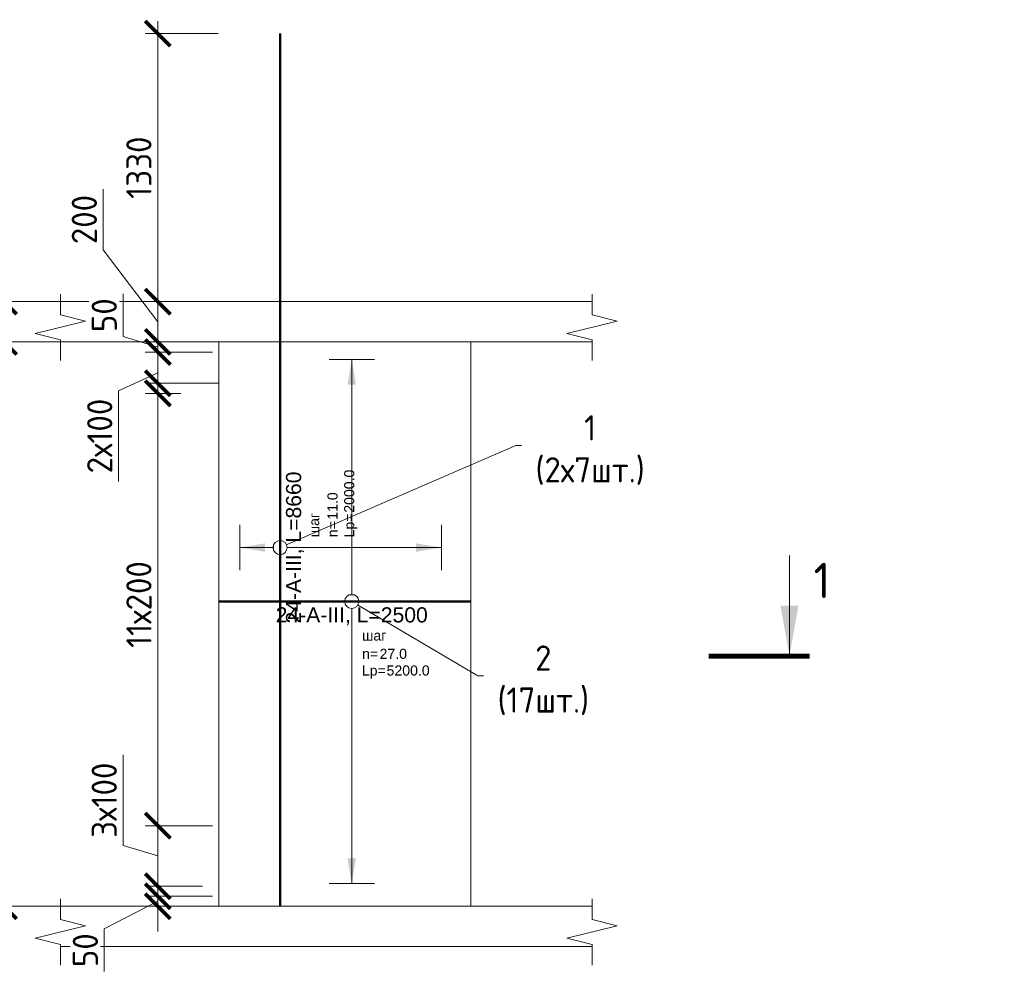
# Model space of a CAD drawing. Header units: millimetres. Extents: x 369815 to 1481759, y -423071 to -27917.
# Tile 63 of 256: x 502626 to 512391, y -260622 to -251238. Entities that reach past the tile are written whole.
import ezdxf
from ezdxf import colors
from ezdxf.entities.mleader import LeaderData, LeaderLine
from ezdxf.enums import TextEntityAlignment as Align
from ezdxf.math import Vec2, Vec3

# ---------------------------------------------------------------- set-up
doc = ezdxf.new("R2010")
doc.units = ezdxf.units.MM
doc.set_wipeout_variables(frame=1)
doc.linetypes.add('01 Штриховая _4 мм_', pattern=[6, 3.5, -2.5])
for name, color, linetype, lineweight in [('AF_Perekritie', 90, 'Continuous', 18), ('AF_Stena', 90, 'Continuous', 18), ('KR_Fundament', 253, 'Continuous', 18), ('АрмСтер', 2, 'Continuous', 50), ('Выноски', 20, 'Continuous', 20), ('подоснова', 151, 'Continuous', 5), ('РАЗМЕРЫ', 1, 'Continuous', 9)]:
    doc.layers.add(name, color=color, linetype=linetype, lineweight=lineweight)
doc.layers.add('АрмСтер_атрибуты', color=2, linetype='Continuous', lineweight=0, plot=False)
doc.styles.add('GOST-2.304_Type-B', font='GOST_Common.ttf')
doc.styles.get("Standard").update_dxf_attribs({"font": 'arial.ttf'})
doc.styles.add('Аннотативный', font='arial.ttf')
doc.styles.add('ГОСТ', font='GOST_Common.ttf')
doc.dimstyles.new('мой 25', dxfattribs={"dimscale": 100, "dimtxt": 2.5, "dimasz": 2.5, "dimexe": 1.25, "dimexo": 0.625, "dimtad": 1, "dimdec": 0, "dimlfac": 0.5, "dimtxsty": 'GOST-2.304_Type-B', "dimblk": 'ARCHTICK', "dimcen": 2.5, "dimdle": 1.25, "dimaunit": 1, "dimadec": 1, "dimazin": 2, "dimtfac": 1, "dimtdec": 0, "dimtmove": 1, "dimatfit": 3, "dimfxl": 6, "dimfxlon": 1, "dimtfill": 1, "dimlwd": -1, "dimlwe": -1, "dimarcsym": 0})

# ---------------------------------------------------------------- blocks, each defined once
blk = doc.blocks.new('_None')
blk = doc.blocks.new('_ArchTick')
at = {"color": 0, "linetype": 'ByBlock', "const_width": 0.15}
blk.add_lwpolyline([(-0.5, -0.5), (0.5, 0.5)], dxfattribs=at)
blk = doc.blocks.new('*D857')
at = {"layer": 'DEFPOINTS', "color": 0, "transparency": 16777216}
for p in [(503995.4, -254036.7), (504561.4, -254036.7), (504561.4, -254436.7)]:
    blk.add_point(p, dxfattribs=at)
at = {"layer": 'РАЗМЕРЫ', "color": 0, "linetype": 'Continuous', "transparency": 16777216}
for p, q in [((503454.1, -253522), (503454.1, -252922)), ((503995.4, -254236.7), (503454.1, -253522)), ((503995.4, -254561.7), (503995.4, -253911.7)), ((504498.9, -254036.7), (503870.4, -254036.7)), ((504498.9, -254436.7), (503870.4, -254436.7))]:
    blk.add_line(p, q, dxfattribs=at)
at = {"layer": 'РАЗМЕРЫ', "color": 0, "transparency": 16777216, "xscale": 250, "yscale": 250, "zscale": 250}
for p, rotation in [((503995.4, -254036.7), 90), ((503995.4, -254436.7), 270)]:
    blk.add_blockref('_ArchTick', p, dxfattribs=dict(at, rotation=rotation))
at = {"layer": 'РАЗМЕРЫ', "color": 0, "transparency": 16777216, "insert": (503266.6, -253222), "char_height": 250, "attachment_point": 5, "rotation": 90, "style": 'GOST-2.304_Type-B', "bg_fill": 3, "box_fill_scale": 1.1, "bg_fill_color": 256, "bg_fill_true_color": 13158600, "bg_fill_transparency": 0}
blk.add_mtext('200', dxfattribs=at)
blk = doc.blocks.new('*D833')
at = {"layer": 'DEFPOINTS', "color": 0, "transparency": 16777216}
for p in [(503995.4, -251376.7), (505208, -251376.7), (504561.4, -254036.7)]:
    blk.add_point(p, dxfattribs=at)
at = {"layer": 'РАЗМЕРЫ', "color": 0, "linetype": 'Continuous', "transparency": 16777216}
for p, q in [((503995.4, -254161.7), (503995.4, -251251.7)), ((504595.4, -251376.7), (503870.4, -251376.7)), ((504498.9, -254036.7), (503870.4, -254036.7))]:
    blk.add_line(p, q, dxfattribs=at)
at = {"layer": 'РАЗМЕРЫ', "color": 0, "transparency": 16777216, "xscale": 250, "yscale": 250, "zscale": 250}
for p, rotation in [((503995.4, -251376.7), 90), ((503995.4, -254036.7), 270)]:
    blk.add_blockref('_ArchTick', p, dxfattribs=dict(at, rotation=rotation))
at = {"layer": 'РАЗМЕРЫ', "color": 0, "transparency": 16777216, "insert": (503807.9, -252706.7), "char_height": 250, "attachment_point": 5, "rotation": 90, "style": 'GOST-2.304_Type-B', "bg_fill": 3, "box_fill_scale": 1.1, "bg_fill_color": 256, "bg_fill_true_color": 13158600, "bg_fill_transparency": 0}
blk.add_mtext('1330', dxfattribs=at)
blk = doc.blocks.new('*D840')
at = {"layer": 'DEFPOINTS', "color": 0, "transparency": 16777216}
for p in [(504600.1, -260436.7, 1440), (504700.1, -260872.6), (504600.1, -261063.9)]:
    blk.add_point(p, dxfattribs=at)
at = {"layer": 'РАЗМЕРЫ', "color": 0, "linetype": 'Continuous', "transparency": 16777216}
for p, q in [((504600.1, -260853.3), (504600.1, -261188.9)), ((504700.1, -260935.1), (504700.1, -261188.9)), ((504600.1, -261063.9), (504350.1, -261063.9)), ((504700.1, -261063.9), (504600.1, -261063.9)), ((504700.1, -261063.9), (504600.1, -261063.9)), ((504650.1, -261063.9), (504828.3, -261657.7)), ((504700.1, -261063.9), (504950.1, -261063.9)), ((504828.3, -261657.7), (505253.3, -261657.7))]:
    blk.add_line(p, q, dxfattribs=at)
at = {"layer": 'РАЗМЕРЫ', "color": 0, "transparency": 16777216, "xscale": 250, "yscale": 250, "zscale": 250}
blk.add_blockref('_ArchTick', (504600.1, -261063.9), dxfattribs=at)
at = {"layer": 'РАЗМЕРЫ', "color": 0, "transparency": 16777216, "xscale": 250, "yscale": 250, "zscale": 250, "rotation": 180}
blk.add_blockref('_ArchTick', (504700.1, -261063.9), dxfattribs=at)
at = {"layer": 'РАЗМЕРЫ', "color": 0, "transparency": 16777216, "insert": (505040.8, -261470.2), "char_height": 250, "attachment_point": 5, "style": 'GOST-2.304_Type-B', "bg_fill": 3, "box_fill_scale": 1.1, "bg_fill_color": 256, "bg_fill_true_color": 13158600, "bg_fill_transparency": 0}
blk.add_mtext('50', dxfattribs=at)
blk = doc.blocks.new('*U124')
at = {"layer": 'РАЗМЕРЫ'}
for p, q in [((112.5, 1200), (-112.5, 1200)), ((112.5, -1400), (-112.5, -1400))]:
    blk.add_line(p, q, dxfattribs=at)
at = {"layer": 'РАЗМЕРЫ', "ltscale": 15}
blk.add_line((0, -1400), (0, 1200), dxfattribs=at)
at = {"layer": 'РАЗМЕРЫ'}
for points in [[(0, 1200), (20.9, 1074.8), (-20.9, 1074.8)], [(0, -1400), (20.9, -1274.8), (-20.9, -1274.8)]]:
    blk.add_solid(points, dxfattribs=at)
at = {"layer": 'АрмСтер_атрибуты', "color": 215, "ltscale": 15, "style": 'Аннотативный'}
for s, p in [('шаг', (51.4, -194.2)), ('n=', (51.4, -285.1)), ('Lр=', (50.2, -367.8))]:
    blk.add_text(s, height=50, dxfattribs=at).set_placement(p)
at = {"layer": 'АрмСтер_атрибуты', "style": 'Аннотативный', "flags": 8}
blk.add_attdef('ПОЗ', (110, 29.6), '', height=75, dxfattribs=at)
at = {"layer": 'АрмСтер_атрибуты', "flags": 9}
for tag, p in [('МАССА', (-1033.5, -10.5)), ('ОБОЗНАЧЕНИЕ', (-1033.5, -124.4))]:
    blk.add_attdef(tag, p, '', height=75, dxfattribs=at)
at = {"layer": 'АрмСтер_атрибуты', "color": 215, "style": 'Аннотативный'}
for tag, p, flags in [('ШАГ', (190.9, -194.2), 10), ('КОЛ', (138, -285.1), 8), ('ШИРИНА', (172.9, -367.8), 8)]:
    blk.add_attdef(tag, p, '', height=50, dxfattribs=dict(at, flags=flags))
at = {"linetype": 'Continuous', "lineweight": 0}
blk.add_wipeout([(35, 0), (28.3, 20.6), (10.8, 33.3), (-10.8, 33.3), (-28.3, 20.6), (-35, 0), (-28.3, -20.6), (-10.8, -33.3), (10.8, -33.3), (28.3, -20.6)], dxfattribs=at)
at = {"color": 0, "linetype": 'ByBlock', "lineweight": -2, "ltscale": 100}
blk.add_line((-657.5, 0), (592.5, 0), dxfattribs=at)
at = {"layer": 'РАЗМЕРЫ'}
blk.add_circle((0, 0), 35, dxfattribs=at)
at = {"layer": 'АрмСтер_атрибуты', "style": 'Аннотативный', "flags": 8}
blk.add_attdef('НАИМЕНОВАНИЕ', text='', height=75, dxfattribs=at).set_placement((0, -29.3), align=Align.TOP_CENTER)
blk = doc.blocks.new('*U812')
at = {"layer": 'РАЗМЕРЫ'}
for p, q in [((112.5, 200), (-112.5, 200)), ((112.5, -800), (-112.5, -800))]:
    blk.add_line(p, q, dxfattribs=at)
at = {"layer": 'РАЗМЕРЫ', "ltscale": 15}
blk.add_line((0, -800), (0, 200), dxfattribs=at)
at = {"layer": 'РАЗМЕРЫ'}
for points in [[(0, 200), (20.9, 74.8), (-20.9, 74.8)], [(0, -800), (20.9, -674.8), (-20.9, -674.8)]]:
    blk.add_solid(points, dxfattribs=at)
at = {"layer": 'АрмСтер_атрибуты', "color": 215, "ltscale": 15, "style": 'Аннотативный'}
for s, p in [('шаг', (51.4, -194.2)), ('n=', (51.4, -285.1)), ('Lр=', (50.2, -367.8))]:
    blk.add_text(s, height=50, dxfattribs=at).set_placement(p)
at = {"layer": 'АрмСтер_атрибуты', "style": 'Аннотативный', "flags": 8}
blk.add_attdef('ПОЗ', (110, 29.6), '', height=75, dxfattribs=at)
at = {"layer": 'АрмСтер_атрибуты', "flags": 9}
for tag, p in [('МАССА', (-2096, -10.5)), ('ОБОЗНАЧЕНИЕ', (-2096, -124.4))]:
    blk.add_attdef(tag, p, '', height=75, dxfattribs=at)
at = {"layer": 'АрмСтер_атрибуты', "color": 215, "style": 'Аннотативный'}
for tag, p, flags in [('ШАГ', (190.9, -194.2), 10), ('КОЛ', (138, -285.1), 8), ('ШИРИНА', (172.9, -367.8), 8)]:
    blk.add_attdef(tag, p, '', height=50, dxfattribs=dict(at, flags=flags))
at = {"linetype": 'Continuous', "lineweight": 0}
blk.add_wipeout([(35, 0), (28.3, 20.6), (10.8, 33.3), (-10.8, 33.3), (-28.3, 20.6), (-35, 0), (-28.3, -20.6), (-10.8, -33.3), (10.8, -33.3), (28.3, -20.6)], dxfattribs=at)
at = {"color": 0, "linetype": 'ByBlock', "lineweight": -2, "ltscale": 100}
blk.add_line((-1780, 0), (2550, 0), dxfattribs=at)
at = {"layer": 'РАЗМЕРЫ'}
blk.add_circle((0, 0), 35, dxfattribs=at)
at = {"layer": 'АрмСтер_атрибуты', "style": 'Аннотативный', "flags": 8}
blk.add_attdef('НАИМЕНОВАНИЕ', text='', height=75, dxfattribs=at).set_placement((0, -29.3), align=Align.TOP_CENTER)
blk = doc.blocks.new('*D862')
at = {"layer": 'DEFPOINTS', "color": 0, "transparency": 16777216}
for p in [(503389.8, -254036.7), (502470.9, -254436.7), (503389.8, -254436.7)]:
    blk.add_point(p, dxfattribs=at)
at = {"layer": 'РАЗМЕРЫ', "color": 0, "linetype": 'Continuous', "transparency": 16777216}
for p, q in [((502127.1, -254133.6), (502127.1, -253533.6)), ((502470.9, -253911.7), (502470.9, -254561.7)), ((503070.9, -254036.7), (502345.9, -254036.7)), ((502470.9, -254236.7), (502127.1, -254133.6)), ((503070.9, -254436.7), (502345.9, -254436.7))]:
    blk.add_line(p, q, dxfattribs=at)
at = {"layer": 'РАЗМЕРЫ', "color": 0, "transparency": 16777216, "xscale": 250, "yscale": 250, "zscale": 250}
for p, rotation in [((502470.9, -254036.7), 90), ((502470.9, -254436.7), 270)]:
    blk.add_blockref('_ArchTick', p, dxfattribs=dict(at, rotation=rotation))
at = {"layer": 'РАЗМЕРЫ', "color": 0, "transparency": 16777216, "insert": (501939.6, -253833.6), "char_height": 250, "attachment_point": 5, "rotation": 90, "style": 'GOST-2.304_Type-B', "bg_fill": 3, "box_fill_scale": 1.1, "bg_fill_color": 256, "bg_fill_true_color": 13158600, "bg_fill_transparency": 0}
blk.add_mtext('200', dxfattribs=at)
blk = doc.blocks.new('*D863')
at = {"layer": 'DEFPOINTS', "color": 0, "transparency": 16777216}
for p in [(503389.8, -254436.7), (502470.9, -260036.7), (503948.5, -260036.7)]:
    blk.add_point(p, dxfattribs=at)
at = {"layer": 'РАЗМЕРЫ', "color": 0, "linetype": 'Continuous', "transparency": 16777216}
for p, q in [((502470.9, -254311.7), (502470.9, -260161.7)), ((503070.9, -254436.7), (502345.9, -254436.7)), ((503070.9, -260036.7), (502345.9, -260036.7))]:
    blk.add_line(p, q, dxfattribs=at)
at = {"layer": 'РАЗМЕРЫ', "color": 0, "transparency": 16777216, "xscale": 250, "yscale": 250, "zscale": 250}
for p, rotation in [((502470.9, -254436.7), 90), ((502470.9, -260036.7), 270)]:
    blk.add_blockref('_ArchTick', p, dxfattribs=dict(at, rotation=rotation))
at = {"layer": 'РАЗМЕРЫ', "color": 0, "transparency": 16777216, "insert": (502283.4, -257236.7), "char_height": 250, "attachment_point": 5, "rotation": 90, "style": 'GOST-2.304_Type-B', "bg_fill": 3, "box_fill_scale": 1.1, "bg_fill_color": 256, "bg_fill_true_color": 13158600, "bg_fill_transparency": 0}
blk.add_mtext('2800', dxfattribs=at)
blk = doc.blocks.new('*D846')
at = {"layer": 'DEFPOINTS', "color": 0, "transparency": 16777216}
for p in [(503995.4, -259936.9), (504600.1, -259936.9), (504600.1, -260036.7)]:
    blk.add_point(p, dxfattribs=at)
at = {"layer": 'РАЗМЕРЫ', "color": 0, "linetype": 'Continuous', "transparency": 16777216}
for p, q in [((503995.4, -259936.9), (503995.4, -259686.9)), ((504537.6, -259936.9), (503870.4, -259936.9)), ((503995.4, -260036.7), (503995.4, -259936.9)), ((503995.4, -260036.7), (503995.4, -259936.9)), ((503995.4, -259986.8), (503464.2, -260260.1)), ((504537.6, -260036.7), (503870.4, -260036.7)), ((503995.4, -260036.7), (503995.4, -260286.7)), ((503464.2, -260260.1), (503464.2, -260685.1))]:
    blk.add_line(p, q, dxfattribs=at)
at = {"layer": 'РАЗМЕРЫ', "color": 0, "transparency": 16777216, "xscale": 250, "yscale": 250, "zscale": 250}
for p, rotation in [((503995.4, -259936.9), 270), ((503995.4, -260036.7), 90)]:
    blk.add_blockref('_ArchTick', p, dxfattribs=dict(at, rotation=rotation))
at = {"layer": 'РАЗМЕРЫ', "color": 0, "transparency": 16777216, "insert": (503276.7, -260472.6), "char_height": 250, "attachment_point": 5, "rotation": 90, "style": 'GOST-2.304_Type-B', "bg_fill": 3, "box_fill_scale": 1.1, "bg_fill_color": 256, "bg_fill_true_color": 13158600, "bg_fill_transparency": 0}
blk.add_mtext('50', dxfattribs=at)
blk = doc.blocks.new('*D847')
at = {"layer": 'DEFPOINTS', "color": 0, "transparency": 16777216}
for p in [(503995.4, -254436.7), (504600.1, -254436.7), (504600.1, -254536.9)]:
    blk.add_point(p, dxfattribs=at)
at = {"layer": 'РАЗМЕРЫ', "color": 0, "linetype": 'Continuous', "transparency": 16777216}
for p, q in [((503651.7, -254383.7), (503651.7, -253958.7)), ((503995.4, -254436.7), (503995.4, -254186.7)), ((503995.4, -254486.8), (503651.7, -254383.7)), ((504537.6, -254436.7), (503870.4, -254436.7)), ((503995.4, -254536.9), (503995.4, -254436.7)), ((503995.4, -254536.9), (503995.4, -254436.7)), ((504537.6, -254536.9), (503870.4, -254536.9)), ((503995.4, -254536.9), (503995.4, -254786.9))]:
    blk.add_line(p, q, dxfattribs=at)
at = {"layer": 'РАЗМЕРЫ', "color": 0, "transparency": 16777216, "xscale": 250, "yscale": 250, "zscale": 250}
for p, rotation in [((503995.4, -254436.7), 270), ((503995.4, -254536.9), 90)]:
    blk.add_blockref('_ArchTick', p, dxfattribs=dict(at, rotation=rotation))
at = {"layer": 'РАЗМЕРЫ', "color": 0, "transparency": 16777216, "insert": (503464.2, -254171.2), "char_height": 250, "attachment_point": 5, "rotation": 90, "style": 'GOST-2.304_Type-B', "bg_fill": 3, "box_fill_scale": 1.1, "bg_fill_color": 256, "bg_fill_true_color": 13158600, "bg_fill_transparency": 0}
blk.add_mtext('50', dxfattribs=at)
blk = doc.blocks.new('*D851')
at = {"layer": 'DEFPOINTS', "color": 0, "transparency": 16777216}
for p in [(503995.4, -259936.9), (504600.1, -259936.9), (504600.1, -260036.7)]:
    blk.add_point(p, dxfattribs=at)
at = {"layer": 'РАЗМЕРЫ', "color": 0, "linetype": 'Continuous', "transparency": 16777216}
for p, q in [((503995.4, -259936.9), (503995.4, -259686.9)), ((504537.6, -259936.9), (503870.4, -259936.9)), ((503995.4, -260036.7), (503995.4, -259936.9)), ((503995.4, -260036.7), (503995.4, -259936.9)), ((503995.4, -259986.8), (503464.2, -260260.1)), ((504537.6, -260036.7), (503870.4, -260036.7)), ((503995.4, -260036.7), (503995.4, -260286.7)), ((503464.2, -260260.1), (503464.2, -260685.1))]:
    blk.add_line(p, q, dxfattribs=at)
at = {"layer": 'РАЗМЕРЫ', "color": 0, "transparency": 16777216, "xscale": 250, "yscale": 250, "zscale": 250}
for p, rotation in [((503995.4, -259936.9), 270), ((503995.4, -260036.7), 90)]:
    blk.add_blockref('_ArchTick', p, dxfattribs=dict(at, rotation=rotation))
at = {"layer": 'РАЗМЕРЫ', "color": 0, "transparency": 16777216, "insert": (503276.7, -260472.6), "char_height": 250, "attachment_point": 5, "rotation": 90, "style": 'GOST-2.304_Type-B', "bg_fill": 3, "box_fill_scale": 1.1, "bg_fill_color": 256, "bg_fill_true_color": 13158600, "bg_fill_transparency": 0}
blk.add_mtext('50', dxfattribs=at)
blk = doc.blocks.new('*D852')
at = {"layer": 'DEFPOINTS', "color": 0, "transparency": 16777216}
for p in [(504600.1, -254536.9), (503995.4, -254946.7), (504287.7, -254946.7)]:
    blk.add_point(p, dxfattribs=at)
at = {"layer": 'РАЗМЕРЫ', "color": 0, "linetype": 'Continuous', "transparency": 16777216}
for p, q in [((503995.4, -254411.9), (503995.4, -255071.7)), ((504537.6, -254536.9), (503870.4, -254536.9)), ((503995.4, -254741.8), (503607, -254920.2)), ((503607, -254920.2), (503607, -255820.2)), ((504225.2, -254946.7), (503870.4, -254946.7))]:
    blk.add_line(p, q, dxfattribs=at)
at = {"layer": 'РАЗМЕРЫ', "color": 0, "transparency": 16777216, "xscale": 250, "yscale": 250, "zscale": 250}
for p, rotation in [((503995.4, -254536.9), 90), ((503995.4, -254946.7), 270)]:
    blk.add_blockref('_ArchTick', p, dxfattribs=dict(at, rotation=rotation))
at = {"layer": 'РАЗМЕРЫ', "color": 0, "transparency": 16777216, "insert": (503419.5, -255370.2), "char_height": 250, "attachment_point": 5, "rotation": 90, "style": 'GOST-2.304_Type-B', "bg_fill": 3, "box_fill_scale": 1.1, "bg_fill_color": 256, "bg_fill_true_color": 13158600, "bg_fill_transparency": 0}
blk.add_mtext('2х100', dxfattribs=at)
blk = doc.blocks.new('*D2379')
at = {"layer": 'DEFPOINTS', "color": 0, "transparency": 16777216}
for p in [(503995.4, -259237), (504600.1, -259237), (504501.1, -259837)]:
    blk.add_point(p, dxfattribs=at)
at = {"layer": 'РАЗМЕРЫ', "color": 0, "linetype": 'Continuous', "transparency": 16777216}
for p, q in [((503651.7, -259433.9), (503651.7, -258533.9)), ((503995.4, -259962), (503995.4, -259112)), ((504537.6, -259237), (503870.4, -259237)), ((503995.4, -259537), (503651.7, -259433.9)), ((504438.6, -259837), (503870.4, -259837))]:
    blk.add_line(p, q, dxfattribs=at)
at = {"layer": 'РАЗМЕРЫ', "color": 0, "transparency": 16777216, "xscale": 250, "yscale": 250, "zscale": 250}
for p, rotation in [((503995.4, -259237), 90), ((503995.4, -259837), 270)]:
    blk.add_blockref('_ArchTick', p, dxfattribs=dict(at, rotation=rotation))
at = {"layer": 'РАЗМЕРЫ', "color": 0, "transparency": 16777216, "insert": (503464.2, -258983.9), "char_height": 250, "attachment_point": 5, "rotation": 90, "style": 'GOST-2.304_Type-B', "bg_fill": 3, "box_fill_scale": 1.1, "bg_fill_color": 256, "bg_fill_true_color": 13158600, "bg_fill_transparency": 0}
blk.add_mtext('3х100', dxfattribs=at)
blk = doc.blocks.new('*D2380')
at = {"layer": 'DEFPOINTS', "color": 0, "transparency": 16777216}
for p in [(503995.4, -254846.9), (504660.1, -254846.9), (504569.5, -259237)]:
    blk.add_point(p, dxfattribs=at)
at = {"layer": 'РАЗМЕРЫ', "color": 0, "linetype": 'Continuous', "transparency": 16777216}
for p, q in [((503995.4, -259362), (503995.4, -254721.9)), ((504595.4, -254846.9), (503870.4, -254846.9)), ((504507, -259237), (503870.4, -259237))]:
    blk.add_line(p, q, dxfattribs=at)
at = {"layer": 'РАЗМЕРЫ', "color": 0, "transparency": 16777216, "xscale": 250, "yscale": 250, "zscale": 250}
for p, rotation in [((503995.4, -254846.9), 90), ((503995.4, -259237), 270)]:
    blk.add_blockref('_ArchTick', p, dxfattribs=dict(at, rotation=rotation))
at = {"layer": 'РАЗМЕРЫ', "color": 0, "transparency": 16777216, "insert": (503807.9, -257042), "char_height": 250, "attachment_point": 5, "rotation": 90, "style": 'GOST-2.304_Type-B', "bg_fill": 3, "box_fill_scale": 1.1, "bg_fill_color": 256, "bg_fill_true_color": 13158600, "bg_fill_transparency": 0}
blk.add_mtext('11х200', dxfattribs=at)

msp = doc.modelspace()

# ---------------------------------------------------------------- hatches: boundary and pattern name
at = {"layer": 'Выноски'}
msp.add_hatch(color=256, dxfattribs=at).paths.add_polyline_path([(510259.8, -257554.7), (510348, -257054.7), (510171.7, -257054.7)], flags=0)

# ---------------------------------------------------------------- linework, layer by layer
at = {"layer": 'AF_Perekritie', "linetype": '01 Штриховая _4 мм_', "lineweight": 9}
for p, q in [((508220.3, -254036.7, 3100), (508301.7, -254036.7, 3100)), ((508220.3, -254036.7, 3100), (508301.7, -254036.7, 3100)), ((508301.7, -254436.7, 3100), (508220.3, -254436.7, 3100)), ((508301.7, -254436.7, 3100), (508220.3, -254436.7, 3100)), ((508220.3, -260036.7, 3100), (508301.7, -260036.7, 3100)), ((508301.7, -260436.7, 3100), (508220.3, -260436.7, 3100))]:
    msp.add_line(p, q, dxfattribs=at)
at = {"layer": 'AF_Stena', "lineweight": 0}
msp.add_line((507100.1, -260036.7, 3100), (507100.1, -254436.7, 3100), dxfattribs=at)
at = {"layer": 'AF_Stena', "lineweight": 20, "elevation": 3100}
for points in [[(503029.4, -254111.7), (503029.4, -253961.7)], [(503029.4, -254111.7), (503029.4, -253961.7)], [(508301.7, -254111.7), (508301.7, -253961.7)], [(508301.7, -254111.7), (508301.7, -253961.7)], [(503029.4, -254111.7), (503029.4, -254166.7)], [(503029.4, -254111.7), (503029.4, -254166.7)], [(508301.7, -254111.7), (508301.7, -254166.7)], [(508301.7, -254111.7), (508301.7, -254166.7)], [(508301.7, -254166.7), (508551.7, -254229.2)], [(508301.7, -254166.7), (508551.7, -254229.2)], [(508551.7, -254229.2), (508051.7, -254354.2)], [(508551.7, -254229.2), (508051.7, -254354.2)], [(502779.4, -254354.2), (503029.4, -254416.7)], [(502779.4, -254354.2), (503029.4, -254416.7)], [(508051.7, -254354.2), (508301.7, -254416.7)], [(508051.7, -254354.2), (508301.7, -254416.7)], [(503029.4, -254416.7), (503029.4, -254471.7)], [(503029.4, -254416.7), (503029.4, -254471.7)], [(503029.4, -254471.7), (503029.4, -254621.7)], [(503029.4, -254471.7), (503029.4, -254621.7)], [(508301.7, -254416.7), (508301.7, -254471.7)], [(508301.7, -254416.7), (508301.7, -254471.7)], [(508301.7, -254471.7), (508301.7, -254621.7)], [(508301.7, -254471.7), (508301.7, -254621.7)], [(508301.7, -260111.7), (508301.7, -259961.7)], [(508301.7, -260111.7), (508301.7, -260166.7)], [(503279.4, -260229.2), (502779.4, -260354.2)], [(508551.7, -260229.2), (508051.7, -260354.2)], [(508301.7, -260166.7), (508551.7, -260229.2)], [(502779.4, -260354.2), (503029.4, -260416.7)], [(503029.4, -260416.7), (503029.4, -260471.7)], [(508051.7, -260354.2), (508301.7, -260416.7)], [(508301.7, -260416.7), (508301.7, -260471.7)], [(503029.4, -260471.7), (503029.4, -260621.7)], [(508301.7, -260471.7), (508301.7, -260621.7)]]:
    msp.add_lwpolyline(points, dxfattribs=at)
at = {"layer": 'АрмСтер', "ltscale": 15}
msp.add_line((505208, -260036.7, 3100), (505208, -251376.7, 3100), dxfattribs=at)
at = {"layer": 'Выноски'}
msp.add_line((510259.8, -257554.7, 3100), (510259.8, -256554.7, 3100), dxfattribs=at)
at = {"layer": 'Выноски', "elevation": 3100}
msp.add_lwpolyline([(509459.8, -257554.7, 50, 50, 0), (510459.8, -257554.7, 50, 50, 0)], format="xyseb", dxfattribs=at)

# ---------------------------------------------------------------- texts
at = {"layer": 'Выноски', "style": 'GOST-2.304_Type-B'}
msp.add_text('1', height=350, dxfattribs=at).set_placement((510499.2, -256977.8, 3100))

# ---------------------------------------------------------------- dimensions: what is measured, and where the dimension line sits
at = {"layer": 'РАЗМЕРЫ', "color": 146}
dim = msp.add_linear_dim(base=(503995.4, -254036.7, 3100), p1=(504561.4, -254436.7, 3100), p2=(504561.4, -254036.7, 3100), angle=90, dimstyle='мой 25', dxfattribs=at)
dim.commit()
dim.dimension.update_dxf_attribs({"geometry": '*D857', "text_midpoint": (503454.1, -253459.5, 3100), "dimtype": 160})
at = {"layer": 'РАЗМЕРЫ', "color": 146, "true_color": 0x006272}
dim = msp.add_linear_dim(base=(504600.1, -261063.9, 1660), p1=(504700.1, -260872.6, 1660), p2=(504600.1, -260436.7, 3100), dimstyle='мой 25', dxfattribs=at)
dim.commit()
dim.dimension.update_dxf_attribs({"geometry": '*D840', "text_midpoint": (504890.8, -261470.2, 1660)})

# ---------------------------------------------------------------- leaders
at = {"layer": 'подоснова'}
ml = msp.add_multileader_mtext('Standard', dxfattribs=at)
ml.set_content('1 (2х7шт.)', color=256, style='GOST-2.304_Type-B')
ml.set_leader_properties(color=256, linetype='ByLayer', lineweight=15)
ml.set_arrow_properties(name='NONE')
ml.build(insert=Vec2(0, 0))
ml.multileader.update_dxf_attribs({"text_left_attachment_type": 6, "text_right_attachment_type": 6, "dogleg_length": 10, "arrow_head_size": 18})
ctx = ml.context
ctx.base_point, ctx.char_height, ctx.arrow_head_size, ctx.landing_gap_size, ctx.plane_origin = Vec3(507557.7, -255463.6, 3100), 250, 18, 20, Vec3(504804.1, -254161.1, 3100)
ctx.left_attachment, ctx.right_attachment, ctx.text_align_type = 6, 6, 1
notes = []
notes.append((ctx, [(0, (1, 1, 0), (507547.7, -255463.6, 3100), (1, 0), 10, [(0, [(505208, -256476.7, 3100)], 0, [])])]))
ctx.mtext.insert, ctx.mtext.width, ctx.mtext.alignment, ctx.mtext.flow_direction = Vec3(508283, -255163.6, 3100), 22.898, 2, 5
ml = msp.add_multileader_mtext('Standard', dxfattribs=at)
ml.set_content('2 (17шт.)', color=256, style='GOST-2.304_Type-B')
ml.set_leader_properties(color=256, linetype='ByLayer', lineweight=15)
ml.set_arrow_properties(name='NONE')
ml.build(insert=Vec2(0, 0))
ml.multileader.update_dxf_attribs({"text_left_attachment_type": 6, "text_right_attachment_type": 6, "dogleg_length": 10, "arrow_head_size": 18})
ctx = ml.context
ctx.base_point, ctx.char_height, ctx.arrow_head_size, ctx.landing_gap_size, ctx.plane_origin = Vec3(507180.8, -257748.1, 3100), 250, 18, 20, Vec3(505078, -257202.1, 3100)
ctx.left_attachment, ctx.right_attachment, ctx.text_align_type = 6, 6, 1
notes.append((ctx, [(0, (1, 1, 0), (507170.8, -257748.1, 3100), (1, 0), 10, [(0, [(505918.6, -257011.1, 3100)], 0, [])])]))
ctx.mtext.insert, ctx.mtext.width, ctx.mtext.alignment, ctx.mtext.flow_direction = Vec3(507818.6, -257448.1, 3100), 22.898, 2, 5
for ctx, leaders in notes:
    for number, flags, end, landing, length, lines in leaders:
        leader = LeaderData()
        leader.index, (leader.has_last_leader_line, leader.has_dogleg_vector, leader.attachment_direction) = number, flags
        leader.last_leader_point, leader.dogleg_vector, leader.dogleg_length = Vec3(end), Vec3(landing), length
        for number, points, colour, breaks in lines:
            line = LeaderLine()
            line.index, line.vertices, line.color, line.breaks = number, Vec3.list(points), colors.encode_raw_color(colour), breaks
            leader.lines.append(line)
        ctx.leaders.append(leader)

# ---------------------------------------------------------------- next in the draw order: linework, layer by layer
at = {"layer": 'AF_Perekritie', "linetype": '01 Штриховая _4 мм_', "lineweight": 0}
msp.add_line((503029.4, -254436.7, 3100), (508220.2, -254436.7, 3100), dxfattribs=at)
at = {"layer": 'AF_Stena', "lineweight": 0}
for p, q in [((507100.1, -254436.7, 3100), (504600.1, -254436.7, 3100)), ((504600.1, -254436.7, 3100), (504600.1, -260036.7, 3100))]:
    msp.add_line(p, q, dxfattribs=at)
at = {"layer": 'AF_Stena', "lineweight": 20, "elevation": 3100}
for points in [[(503029.4, -254166.7), (503279.4, -254229.2)], [(503029.4, -254166.7), (503279.4, -254229.2)], [(503279.4, -254229.2), (502779.4, -254354.2)], [(503279.4, -254229.2), (502779.4, -254354.2)]]:
    msp.add_lwpolyline(points, dxfattribs=at)
at = {"layer": 'KR_Fundament', "lineweight": 9}
msp.add_line((503029.4, -260436.7, 3100), (508220.2, -260436.7, 3100), dxfattribs=at)

# ---------------------------------------------------------------- next in the draw order: dimensions: what is measured, and where the dimension line sits
at = {"layer": 'РАЗМЕРЫ', "color": 146, "true_color": 0x006272}
dim = msp.add_linear_dim(base=(503995.4, -251376.7, 3100), p1=(504561.4, -254036.7, 3100), p2=(505208, -251376.7, 3100), angle=90, dimstyle='мой 25', dxfattribs=at)
dim.commit()
dim.dimension.update_dxf_attribs({"geometry": '*D833', "text_midpoint": (503807.9, -252706.7, 3100)})

# ---------------------------------------------------------------- next in the draw order: linework, layer by layer
at = {"layer": 'AF_Perekritie', "linetype": '01 Штриховая _4 мм_', "lineweight": 9}
msp.add_line((508220.2, -254036.7, 3100), (503029.4, -254036.7, 3100), dxfattribs=at)

# ---------------------------------------------------------------- next in the draw order: block references
at = {"layer": 'АрмСтер', "ltscale": 15}
ref = msp.add_blockref('*U124', (505918.6, -257011.1, 3100), dxfattribs=dict(at, xscale=2, yscale=2, zscale=2))
ref.add_attrib('НАИМЕНОВАНИЕ', '24-A-III, L=2500', dxfattribs={"layer": 'АрмСтер_атрибуты', "height": 150, "style": 'Аннотативный', "flags": 8}).set_placement((505918.6, -257069.8, 3100), align=Align.TOP_CENTER)
ref.add_attrib('КОЛ', '27.0', (506194.7, -257581.4, 3100), dxfattribs={"layer": 'АрмСтер_атрибуты', "color": 215, "height": 100, "style": 'Аннотативный', "flags": 8})
ref.add_attrib('ШИРИНА', '5200.0', (506264.3, -257746.7, 3100), dxfattribs={"layer": 'АрмСтер_атрибуты', "color": 215, "height": 100, "style": 'Аннотативный', "flags": 8})

# ---------------------------------------------------------------- next in the draw order: block references
ref = msp.add_blockref('*U812', (505208, -256476.7, 3100), dxfattribs=dict(at, xscale=2, yscale=2, zscale=2, rotation=90))
ref.add_attrib('НАИМЕНОВАНИЕ', '24-A-III, L=8660', dxfattribs={"layer": 'АрмСтер_атрибуты', "height": 150, "rotation": 90, "style": 'Аннотативный', "flags": 8}).set_placement((505266.7, -256476.7, 3100), align=Align.TOP_CENTER)
ref.add_attrib('КОЛ', '11.0', (505778.2, -256200.6, 3100), dxfattribs={"layer": 'АрмСтер_атрибуты', "color": 215, "height": 100, "rotation": 90, "style": 'Аннотативный', "flags": 8})
ref.add_attrib('ШИРИНА', '2000.0', (505943.6, -256131, 3100), dxfattribs={"layer": 'АрмСтер_атрибуты', "color": 215, "height": 100, "rotation": 90, "style": 'Аннотативный', "flags": 8})

# ---------------------------------------------------------------- next in the draw order: linework, layer by layer
at = {"layer": 'AF_Perekritie', "linetype": '01 Штриховая _4 мм_', "lineweight": 9}
msp.add_line((508220.2, -254036.7, 3100), (503029.4, -254036.7, 3100), dxfattribs=at)
at = {"layer": 'AF_Perekritie', "linetype": '01 Штриховая _4 мм_', "lineweight": 0}
msp.add_line((503029.4, -254436.7, 3100), (508220.2, -254436.7, 3100), dxfattribs=at)
at = {"layer": 'AF_Stena', "lineweight": 0}
for p, q in [((507100.1, -254436.7, 3100), (504600.1, -254436.7, 3100)), ((504600.1, -260036.7, 3100), (507100.1, -260036.7, 3100))]:
    msp.add_line(p, q, dxfattribs=at)
at = {"layer": 'KR_Fundament', "lineweight": 0}
msp.add_line((508301.7, -260036.7, 3100), (503029.4, -260036.7, 3100), dxfattribs=at)

# ---------------------------------------------------------------- next in the draw order: dimensions: what is measured, and where the dimension line sits
at = {"layer": 'РАЗМЕРЫ', "color": 146}
dim = msp.add_linear_dim(base=(502470.9, -254436.7, 3100), p1=(503389.8, -254036.7, 3100), p2=(503389.8, -254436.7, 3100), angle=90, dimstyle='мой 25', dxfattribs=at)
dim.commit()
dim.dimension.update_dxf_attribs({"geometry": '*D862', "text_midpoint": (501939.6, -254071.1, 3100)})

# ---------------------------------------------------------------- next in the draw order: dimensions: what is measured, and where the dimension line sits
dim = msp.add_linear_dim(base=(502470.9, -260036.7, 3100), p1=(503389.8, -254436.7, 3100), p2=(503948.5, -260036.7, 3100), angle=90, dimstyle='мой 25', dxfattribs=at)
dim.commit()
dim.dimension.update_dxf_attribs({"geometry": '*D863', "text_midpoint": (502283.4, -257236.7, 3100)})

# ---------------------------------------------------------------- next in the draw order: linework, layer by layer
at = {"layer": 'AF_Stena', "lineweight": 20, "elevation": 3100}
for points in [[(503029.4, -260113.7), (503029.4, -259963.7)], [(503029.4, -260111.7), (503029.4, -260166.7)], [(503029.4, -260166.7), (503279.4, -260229.2)]]:
    msp.add_lwpolyline(points, dxfattribs=at)
at = {"layer": 'KR_Fundament', "lineweight": 0}
msp.add_line((508220.2, -260036.7, 3100), (503029.4, -260036.7, 3100), dxfattribs=at)

# ---------------------------------------------------------------- next in the draw order: dimensions: what is measured, and where the dimension line sits
at = {"layer": 'РАЗМЕРЫ', "color": 146, "true_color": 0x006272}
dim = msp.add_linear_dim(base=(503995.4, -254436.7, 3100), p1=(504600.1, -254536.9, 3100), p2=(504600.1, -254436.7, 3100), angle=90, dimstyle='мой 25', dxfattribs=at)
dim.commit()
dim.dimension.update_dxf_attribs({"geometry": '*D847', "text_midpoint": (503464.2, -254321.2, 3100)})

# ---------------------------------------------------------------- next in the draw order: dimensions: what is measured, and where the dimension line sits
dim = msp.add_linear_dim(base=(503995.4, -254946.7, 3100), p1=(504600.1, -254536.9, 3100), p2=(504287.7, -254946.7, 3100), angle=90, text='2х100', dimstyle='мой 25', dxfattribs=at)
dim.commit()
dim.dimension.update_dxf_attribs({"geometry": '*D852', "text_midpoint": (503607, -254982.7, 3100), "dimtype": 160})
dim = msp.add_linear_dim(base=(503995.4, -259936.9, 3100), p1=(504600.1, -260036.7, 3100), p2=(504600.1, -259936.9, 3100), angle=90, dimstyle='мой 25', dxfattribs=at)
dim.commit()
dim.dimension.update_dxf_attribs({"geometry": '*D846', "text_midpoint": (503464.2, -260322.6, 3100), "dimtype": 160})

# ---------------------------------------------------------------- next in the draw order: dimensions: what is measured, and where the dimension line sits
dim = msp.add_linear_dim(base=(503995.4, -259936.9, 3100), p1=(504600.1, -260036.7, 3100), p2=(504600.1, -259936.9, 3100), angle=90, dimstyle='мой 25', dxfattribs=at)
dim.commit()
dim.dimension.update_dxf_attribs({"geometry": '*D851', "text_midpoint": (503464.2, -260322.6, 3100), "dimtype": 160})

# ---------------------------------------------------------------- next in the draw order: dimensions: what is measured, and where the dimension line sits
dim = msp.add_linear_dim(base=(503995.4, -259237, 3100), p1=(504501.1, -259837, 3100), p2=(504600.1, -259237, 3100), angle=90, text='3х100', dimstyle='мой 25', dxfattribs=at)
dim.commit()
dim.dimension.update_dxf_attribs({"geometry": '*D2379', "text_midpoint": (503464.2, -259371.4, 3100)})

# ---------------------------------------------------------------- next in the draw order: dimensions: what is measured, and where the dimension line sits
dim = msp.add_linear_dim(base=(503995.4, -254846.9, 3100), p1=(504569.5, -259237, 3100), p2=(504660.1, -254846.9, 3100), angle=90, text='11х200', dimstyle='мой 25', dxfattribs=at)
dim.commit()
dim.dimension.update_dxf_attribs({"geometry": '*D2380', "text_midpoint": (503807.9, -257042, 3100)})

# ---------------------------------------------------------------- next in the draw order: texts
at = {"layer": 'Выноски', "color": 240, "true_color": 0xed1f24, "insert": (476910.2, -258286.3), "char_height": 250, "width": 18219.66, "attachment_point": 1, "style": 'ГОСТ'}
msp.add_mtext('\\pi-500,l500;В выделенной области представлена замененная ( актуальная) версия. Содержание изменения см. в листе разрешения на внесение изменений{\\H1.025x; }', dxfattribs=at)

doc.saveas('drawing.dxf')
